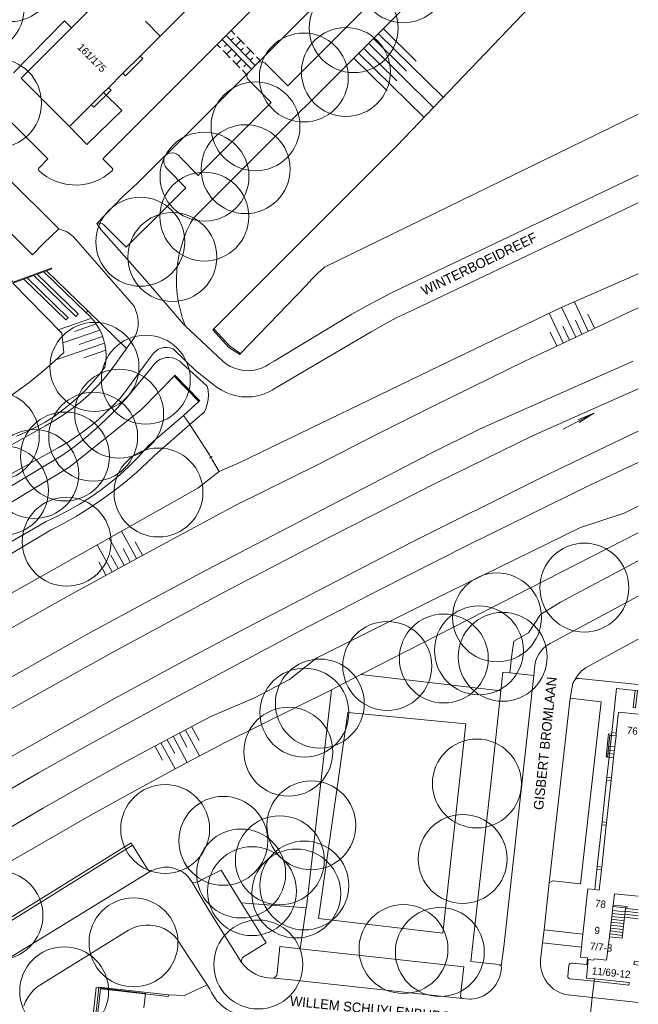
# Model space of a CAD drawing. Header units: metres. Extents: x 134994 to 136506, y 457393 to 459006.
# Tile 69 of 171: x 136411 to 136500, y 457707 to 457849. Entities that reach past the tile are written whole.
import ezdxf
from ezdxf.enums import TextEntityAlignment as Align

# ---------------------------------------------------------------- set-up
doc = ezdxf.new("R2010")
doc.units = ezdxf.units.M
for name, color, linetype, lineweight in [('B-WE-GR-BOOM-S', 250, 'Continuous', 13), ('B-WE-GW_TALUDLIJNEN', 251, 'Continuous', 5), ('B-WE-KG_BEBOUWING', 251, 'Continuous', 20), ('B-WE-KG_BEBOUWING TUSSENMUUR', 251, 'Continuous', 5), ('B-WE-KG_HUISNR', 251, 'Continuous', 5), ('B-WE-KG_ONDERGROND_REST', 251, 'Continuous', 5), ('B-WE-KG_STRAATNAAM', 251, 'Continuous', 5)]:
    doc.layers.add(name, color=color, linetype=linetype, lineweight=lineweight)
doc.styles.add('Styledgn000', font='dgn000.shx')

# ---------------------------------------------------------------- blocks, each defined once
blk = doc.blocks.new('SGR-BOOM_02')
blk.add_circle((0, 0), 6.4)

msp = doc.modelspace()

# ---------------------------------------------------------------- linework, layer by layer
at = {"layer": 'B-WE-GW_TALUDLIJNEN'}
for p, q in [((136485.28, 457869.91), (136435.94, 457820.58)), ((136462.61, 457847.15), (136471.91, 457838)), ((136463.31, 457847.86), (136468.04, 457843.21)), ((136461.18, 457845.74), (136470.53, 457836.55)), ((136461.89, 457846.45), (136466.64, 457841.78)), ((136459.77, 457844.33), (136469.15, 457835.11)), ((136460.48, 457845.04), (136465.24, 457840.35)), ((136459.06, 457843.63), (136463.84, 457838.93)), ((136492.8, 457804.33), (136490.79, 457808.57)), ((136492.8, 457804.33), (136490.79, 457808.57)), ((136489.18, 457802.63), (136487.15, 457806.91)), ((136489.18, 457802.63), (136487.15, 457806.91)), ((136490.99, 457803.48), (136488.95, 457807.78)), ((136490.99, 457803.48), (136488.95, 457807.78)), ((136421.3, 457806.2), (136416.49, 457804.54)), ((136421.3, 457806.2), (136416.49, 457804.54)), ((136491.89, 457803.91), (136490.94, 457805.92)), ((136491.89, 457803.91), (136490.94, 457805.92)), ((136493.7, 457804.75), (136492.74, 457806.78)), ((136493.7, 457804.75), (136492.74, 457806.78)), ((136422.48, 457804.49), (136417.14, 457802.65)), ((136422.48, 457804.49), (136417.14, 457802.65)), ((136421.96, 457805.37), (136418.84, 457804.29)), ((136421.96, 457805.37), (136418.84, 457804.29)), ((136488.27, 457802.2), (136487.32, 457804.21)), ((136488.27, 457802.2), (136487.32, 457804.21)), ((136490.08, 457803.05), (136489.13, 457805.06)), ((136490.08, 457803.05), (136489.13, 457805.06)), ((136423.17, 457802.61), (136416.15, 457800.19)), ((136423.17, 457802.61), (136416.15, 457800.19)), ((136422.88, 457803.57), (136419.5, 457802.4)), ((136422.88, 457803.57), (136419.5, 457802.4)), ((136423.33, 457801.61), (136420.15, 457800.51)), ((136423.33, 457801.61), (136420.15, 457800.51)), ((136425.99, 457770.62), (136423.84, 457774.55)), ((136427.74, 457771.58), (136425.59, 457775.52)), ((136424.23, 457769.66), (136422.08, 457773.59)), ((136426.86, 457771.1), (136425.82, 457773.02)), ((136428.62, 457772.06), (136427.57, 457773.98)), ((136425.11, 457770.15), (136424.06, 457772.06)), ((136423.36, 457769.18), (136422.31, 457771.1)), ((136435.69, 457747.42), (136436.77, 457745.4)), ((136433.04, 457746.02), (136435.07, 457742.25)), ((136433.95, 457746.44), (136435.01, 457744.46)), ((136434.83, 457746.91), (136436.83, 457743.18)), ((136430.39, 457744.61), (136431.49, 457742.56)), ((136431.27, 457745.08), (136433.3, 457741.3)), ((136432.19, 457745.49), (136433.25, 457743.51))]:
    msp.add_line(p, q, dxfattribs=at)
at = {"layer": 'B-WE-GW_TALUDLIJNEN', "flags": 128}
for points in [[(136435.94, 457820.58), (136435.54, 457819.87), (136435.02, 457818.81), (136434.58, 457817.72), (136434.21, 457816.6), (136433.91, 457815.46), (136433.7, 457814.3), (136433.56, 457813.13), (136433.5, 457811.95), (136433.52, 457810.78), (136433.63, 457809.6), (136433.81, 457808.44), (136434.07, 457807.29), (136434.4, 457806.16), (136434.82, 457805.06)], [(136435.94, 457820.58), (136435.54, 457819.87), (136435.02, 457818.81), (136434.58, 457817.72), (136434.21, 457816.6), (136433.91, 457815.46), (136433.7, 457814.3), (136433.56, 457813.13), (136433.5, 457811.95), (136433.52, 457810.78), (136433.63, 457809.6), (136433.81, 457808.44), (136434.07, 457807.29), (136434.4, 457806.16), (136434.82, 457805.06)], [(136423.33, 457800), (136423.37, 457800.8), (136423.33, 457801.61), (136423.21, 457802.4), (136423.01, 457803.18), (136422.74, 457803.94), (136422.39, 457804.66), (136421.97, 457805.35), (136421.49, 457805.99), (136420.94, 457806.58), (136420.5, 457806.98)], [(136423.33, 457800), (136423.37, 457800.8), (136423.33, 457801.61), (136423.21, 457802.4), (136423.01, 457803.18), (136422.74, 457803.94), (136422.39, 457804.66), (136421.97, 457805.35), (136421.49, 457805.99), (136420.94, 457806.58), (136420.5, 457806.98)], [(136500, 457807.67), (136491.82, 457803.87), (136483.67, 457800)], [(136500, 457807.67), (136491.82, 457803.87), (136483.67, 457800)], [(136321.93, 457734.99), (136323.32, 457732.75), (136323.7, 457732.44), (136324.13, 457732.19), (136324.59, 457732.02), (136325.07, 457731.92), (136325.57, 457731.9), (136326.05, 457731.96), (136326.53, 457732.1), (136326.97, 457732.32), (136327.12, 457732.41), (136417.12, 457786.48), (136418.78, 457787.69), (136420.39, 457788.97), (136421.94, 457790.3), (136423.45, 457791.7), (136424.89, 457793.15), (136426.29, 457794.66), (136426.47, 457794.87), (136430.03, 457799.22), (136430.3, 457799.6), (136430.64, 457799.92), (136430.73, 457800)], [(136423.21, 457799.17), (136423.33, 457799.96), (136423.33, 457800)], [(136433.98, 457800), (136433.79, 457800.12), (136433.38, 457800.34), (136432.94, 457800.48), (136432.48, 457800.54), (136432.01, 457800.52), (136431.56, 457800.42), (136431.13, 457800.25), (136430.73, 457800)], [(136433.98, 457800), (136433.79, 457800.12), (136433.38, 457800.34), (136432.94, 457800.48), (136432.48, 457800.54), (136432.01, 457800.52), (136431.56, 457800.42), (136431.13, 457800.25), (136430.73, 457800)], [(136435.43, 457790.88), (136437.54, 457792.72), (136437.75, 457793.2), (136437.95, 457793.82), (136438.07, 457794.47), (136438.11, 457795.12), (136438.07, 457795.78), (136437.95, 457796.42), (136434.35, 457799.66), (136434.17, 457799.84), (136433.98, 457800)], [(136410.5, 457789.21), (136411.9, 457789.82), (136413.27, 457790.5), (136414.59, 457791.25), (136415.88, 457792.07), (136417.12, 457792.96), (136418.32, 457793.91), (136419.46, 457794.92), (136420.55, 457795.99), (136421.58, 457797.11), (136422.55, 457798.29), (136423.21, 457799.17)], [(136320.04, 457713.64), (136325.89, 457720.53), (136326.86, 457721.59), (136327.89, 457722.6), (136328.97, 457723.55), (136330.1, 457724.44), (136331.29, 457725.27), (136332.03, 457725.74), (136356.52, 457740.46), (136393.75, 457762.78), (136415.37, 457775.66), (136417.26, 457776.65), (136419.12, 457777.71), (136420.93, 457778.83), (136422.7, 457780.03), (136424.43, 457781.28), (136426.11, 457782.61), (136427.73, 457783.99), (136429.3, 457785.44), (136430.39, 457786.5), (136435.43, 457790.88)], [(136439.67, 457784.15), (136436.6, 457781.73), (136359.11, 457738.13), (136349.72, 457732.06), (136331.98, 457720.69), (136331.45, 457720.25), (136330.97, 457719.75), (136330.55, 457719.2), (136330.2, 457718.6), (136329.91, 457717.97), (136329.71, 457717.31), (136329.58, 457716.63), (136329.53, 457715.94), (136329.56, 457715.25), (136329.67, 457714.57), (136329.86, 457713.9), (136330.12, 457713.26), (136330.45, 457712.65), (136330.78, 457712.18)]]:
    msp.add_lwpolyline(points, dxfattribs=at)
at = {"layer": 'B-WE-KG_BEBOUWING', "flags": 128}
for points in [[(136500, 457929.59), (136497.64, 457927.23), (136494.12, 457923.71), (136489.43, 457919.02), (136484.7, 457914.29), (136481.25, 457910.84), (136476.38, 457905.97), (136471.6, 457901.19), (136468.19, 457897.78), (136463.34, 457892.93), (136458.69, 457888.28), (136455.2, 457884.79), (136450.3, 457879.89), (136449.35, 457878.95), (136442.02, 457871.62), (136437.25, 457866.84), (136432.63, 457862.22), (136431.46, 457861.06), (136424.21, 457853.8), (136418.38, 457847.98), (136411.15, 457840.75), (136418.12, 457833.78)], [(136423.71, 457839.37), (136424.09, 457839.01), (136421.62, 457836.56), (136421.24, 457836.9), (136418.12, 457833.78), (136421.24, 457836.9), (136423.02, 457838.67), (136423.71, 457839.37), (136425.81, 457841.47), (136428.28, 457843.94), (136431.17, 457846.82), (136434.19, 457849.84), (136436.67, 457852.32), (136438.76, 457854.41), (136440.39, 457856.04), (136441.23, 457856.88), (136441.6, 457856.52), (136439.78, 457854.71), (136439.13, 457854.07), (136438.76, 457854.41)], [(136425.81, 457841.47), (136426.18, 457841.11), (136428.65, 457843.58), (136428.28, 457843.94)], [(136500, 457749.18), (136497.16, 457749.5), (136496.83, 457746.47), (136496.79, 457746.06), (136496.45, 457742.92), (136496.13, 457740.03), (136496.09, 457739.62), (136495.43, 457733.61), (136495.39, 457733.2), (136494.73, 457727.18), (136494.69, 457726.77), (136494.37, 457723.87), (136493.74, 457723.94), (136494.05, 457726.84), (136494.09, 457727.25), (136494.74, 457733.27), (136494.79, 457733.68), (136495.44, 457739.69), (136495.48, 457740.1), (136495.79, 457742.99), (136496.13, 457746.1), (136496.14, 457746.14), (136496.15, 457746.3), (136496.18, 457746.54), (136496.86, 457752.9), (136499.55, 457752.61), (136499.89, 457752.57), (136500, 457752.57)], [(136499.55, 457752.61), (136499.27, 457750.15), (136499.61, 457750.11), (136499.89, 457752.57)], [(136493.02, 457705.12), (136493.38, 457708.42), (136493.64, 457710.73), (136490.18, 457711.09), (136490.11, 457711.1), (136489.96, 457711.18), (136489.86, 457711.31), (136489.83, 457711.48), (136490.01, 457713.08), (136490.03, 457713.13), (136490.15, 457713.28), (136490.31, 457713.36), (136490.49, 457713.36), (136492.58, 457713.17), (136492.67, 457714.1), (136491.67, 457714.19), (136491.83, 457715.67), (136492.03, 457717.53), (136492.74, 457724.05), (136493.74, 457723.94)], [(136500, 457722.99), (136496.56, 457723.34), (136496.37, 457721.7), (136496.34, 457721.49), (136496.28, 457720.92), (136495.83, 457717.14), (136495.44, 457713.8), (136493.63, 457713.98), (136493.61, 457713.76), (136492.8, 457713.85), (136492.53, 457711.18), (136493.67, 457711.07), (136493.64, 457710.73)]]:
    msp.add_lwpolyline(points, dxfattribs=at)
at = {"layer": 'B-WE-KG_BEBOUWING'}
for points in [[(136500, 457713.08), (136499.36, 457713.14), (136499.43, 457713.65), (136500, 457713.6)], [(136420.8, 457699.56), (136421.84, 457708.93), (136421.94, 457709.84), (136429.04, 457708.99), (136428.79, 457706.92)]]:
    msp.add_lwpolyline(points, dxfattribs=at)
at = {"layer": 'B-WE-KG_BEBOUWING TUSSENMUUR'}
msp.add_line((136431.17, 457846.82), (136429.05, 457848.95), dxfattribs=at)
msp.add_line((136431.17, 457846.82), (136429.05, 457848.95), dxfattribs=at)
msp.add_line((136431.17, 457846.82), (136429.05, 457848.95), dxfattribs=at)
at = {"layer": 'B-WE-KG_ONDERGROND_REST'}
for p, q in [((136417.41, 457848.99), (136410.05, 457841.53)), ((136418.38, 457847.98), (136417.41, 457848.99)), ((136440.65, 457846.88), (136444.84, 457842.59)), ((136441.35, 457846.16), (136441.72, 457846.52)), ((136441.39, 457847.61), (136441.92, 457847.06)), ((136442.27, 457846.71), (136443.31, 457845.63)), ((136439.86, 457845.11), (136439.38, 457845.6)), ((136444.3, 457842.04), (136440.11, 457846.34)), ((136440.78, 457845.65), (136440.41, 457845.29)), ((136442.05, 457845.45), (136442.79, 457846.17)), ((136443.66, 457845.28), (136444.71, 457844.2)), ((136441.26, 457843.67), (136440.21, 457844.75)), ((136441.48, 457844.93), (136440.73, 457844.21)), ((136442.17, 457844.22), (136441.8, 457843.86)), ((136442.75, 457844.73), (136443.12, 457845.09)), ((136443.44, 457844.02), (136444.18, 457844.74)), ((136445.05, 457843.84), (136445.58, 457843.31)), ((136442.65, 457842.24), (136441.61, 457843.32)), ((136442.87, 457843.5), (136442.13, 457842.78)), ((136443.57, 457842.79), (136443.2, 457842.43)), ((136443.81, 457841.54), (136445.24, 457842.97)), ((136444.14, 457843.3), (136444.51, 457843.66)), ((136449.54, 457839.65), (136446.24, 457842.96)), ((136443.52, 457841.35), (136443, 457841.89)), ((136447.14, 457837.25), (136443.83, 457840.55)), ((136431.96, 457829.69), (136431.92, 457829.65)), ((136431.96, 457829.69), (136431.92, 457829.65)), ((136416.58, 457819.05), (136408.84, 457826.76)), ((136416.58, 457819.05), (136408.84, 457826.76)), ((136422.03, 457819.83), (136425.82, 457823.75)), ((136422.03, 457819.83), (136425.82, 457823.75)), ((136427.33, 457817.47), (136430.67, 457820.79)), ((136427.33, 457817.47), (136430.67, 457820.79)), ((136414.41, 457816.98), (136416.58, 457819.05)), ((136414.41, 457816.98), (136416.58, 457819.05)), ((136419.36, 457806.81), (136413.47, 457812.53)), ((136419.36, 457806.81), (136413.47, 457812.53)), ((136420.5, 457806.98), (136414.43, 457812.89)), ((136420.5, 457806.98), (136414.43, 457812.89)), ((136415.58, 457813.32), (136415.48, 457813.41)), ((136415.58, 457813.32), (136415.48, 457813.41)), ((136417.58, 457805.94), (136411.54, 457811.82)), ((136417.58, 457805.94), (136411.54, 457811.82)), ((136417.9, 457806.27), (136412.01, 457811.99)), ((136417.9, 457806.27), (136412.01, 457811.99)), ((136420.5, 457806.98), (136420.76, 457807.25)), ((136420.5, 457806.98), (136420.76, 457807.25)), ((136417.58, 457805.94), (136417.9, 457806.27)), ((136417.58, 457805.94), (136417.9, 457806.27)), ((136419.02, 457806.46), (136419.36, 457806.81)), ((136419.02, 457806.46), (136419.36, 457806.81)), ((136434.82, 457805.06), (136440.18, 457800)), ((136434.82, 457805.06), (136440.18, 457800)), ((136433.23, 457797.94), (136433.16, 457797.86)), ((136436.71, 457794.19), (136433.16, 457797.86)), ((136434.5, 457792.17), (136436.71, 457794.19)), ((136436.71, 457794.19), (136436.78, 457794.25)), ((136489.17, 457790.22), (136493.61, 457792.52)), ((136491.3, 457791.55), (136493.61, 457792.52)), ((136491.48, 457791.19), (136493.61, 457792.52)), ((136435.43, 457790.88), (136438.18, 457786.66)), ((136438.28, 457786.71), (136438.08, 457786.61)), ((136438.18, 457786.66), (136438.72, 457785.67)), ((136438.72, 457785.67), (136438.18, 457786.66)), ((136438.65, 457786.27), (136438.25, 457786.06)), ((136438.82, 457785.72), (136438.62, 457785.62)), ((136439.67, 457784.15), (136438.72, 457785.67)), ((136460.05, 457754.9), (136500, 457775.31)), ((136487.33, 457759.37), (136500, 457766.17)), ((136480.22, 457752.54), (136460.05, 457754.9)), ((136481.5, 457755.15), (136484.94, 457754.77)), ((136490.55, 457753.65), (136490.19, 457751.49)), ((136490.55, 457753.65), (136490.81, 457754.05)), ((136455.82, 457752.7), (136452.21, 457721.4)), ((136490.19, 457751.49), (136487.19, 457724.89)), ((136496.14, 457746.14), (136496.79, 457746.06)), ((136496.83, 457746.47), (136496.18, 457746.54)), ((136495.71, 457744.56), (136495.96, 457744.54)), ((136495.96, 457744.54), (136496.61, 457744.47)), ((136495.6, 457743.53), (136495.85, 457743.51)), ((136495.66, 457744.05), (136495.9, 457744.02)), ((136495.85, 457743.51), (136496.49, 457743.44)), ((136495.9, 457744.02), (136496.55, 457743.95)), ((136495.54, 457743.02), (136495.79, 457742.99)), ((136495.79, 457742.99), (136496.44, 457742.92)), ((136495.44, 457739.69), (136496.09, 457739.62)), ((136496.13, 457740.03), (136495.48, 457740.1)), ((136494.74, 457733.27), (136495.39, 457733.2)), ((136495.43, 457733.61), (136494.79, 457733.68)), ((136407.33, 457717.97), (136427.2, 457730.32)), ((136409.09, 457713.85), (136429.85, 457726.64)), ((136494.05, 457726.84), (136494.69, 457726.77)), ((136494.73, 457727.18), (136494.09, 457727.25)), ((136487.19, 457724.89), (136486.43, 457718.14)), ((136452.2, 457721.31), (136442.84, 457722.04)), ((136452.2, 457721.31), (136451.3, 457715.41)), ((136452.2, 457721.31), (136452.21, 457721.4)), ((136498.07, 457720.3), (136496.2, 457720.5)), ((136496.28, 457720.92), (136498.11, 457720.72)), ((136498.11, 457720.72), (136498.03, 457719.99)), ((136498.08, 457720.4), (136500, 457720.17)), ((136498.16, 457721.24), (136498.11, 457720.72)), ((136498.12, 457720.82), (136500, 457720.59)), ((136498.36, 457721.22), (136498.16, 457721.24)), ((136498.36, 457721.22), (136500, 457721.02)), ((136497.93, 457719.04), (136496.06, 457719.24)), ((136497.98, 457719.46), (136496.11, 457719.66)), ((136498.02, 457719.88), (136496.15, 457720.08)), ((136498.03, 457719.99), (136500, 457719.75)), ((136486.22, 457716.28), (136486.43, 457718.14)), ((136492.03, 457717.53), (136486.43, 457718.14)), ((136497.75, 457717.35), (136495.88, 457717.56)), ((136497.79, 457717.77), (136495.92, 457717.98)), ((136497.84, 457718.2), (136495.97, 457718.4)), ((136497.89, 457718.62), (136496.02, 457718.82)), ((136491.83, 457715.67), (136486.22, 457716.28)), ((136493.64, 457710.73), (136493.67, 457711.07)), ((136493.64, 457710.73), (136498.64, 457710.2)), ((136422.31, 457709.91), (136421.92, 457705.95)), ((136432.35, 457708.8), (136422.31, 457709.91)), ((136432.35, 457708.8), (136432.32, 457708.55)), ((136490.74, 457708.7), (136493.38, 457708.42)), ((136493.38, 457708.42), (136500, 457707.67))]:
    msp.add_line(p, q, dxfattribs=at)
at = {"layer": 'B-WE-KG_ONDERGROND_REST', "flags": 128}
for points in [[(136500, 457906.43), (136485.37, 457891.76), (136464.69, 457870.93), (136459.39, 457865.61), (136441.39, 457847.61)], [(136438.91, 457804.66), (136465.24, 457831.02), (136490.82, 457857.8), (136500, 457851.13)], [(136457.57, 457855.32), (136445.58, 457843.31)], [(136457.57, 457855.32), (136457.56, 457855.3), (136457.4, 457854.98), (136457.31, 457854.63), (136457.3, 457854.27), (136457.37, 457853.92), (136457.52, 457853.59), (136457.74, 457853.3), (136460.49, 457850.6), (136449.54, 457839.65)], [(136441.39, 457847.61), (136439.38, 457845.6)], [(136439.38, 457845.6), (136422.91, 457829.15), (136424.26, 457827.8), (136424.33, 457827.68), (136424.32, 457827.55), (136424.28, 457827.47), (136423.68, 457826.96), (136423.03, 457826.51), (136422.34, 457826.14), (136421.62, 457825.83), (136420.87, 457825.6), (136420.1, 457825.45), (136419.31, 457825.37), (136418.53, 457825.38), (136417.75, 457825.46), (136416.98, 457825.63), (136416.23, 457825.87), (136415.51, 457826.19), (136414.83, 457826.57), (136414.19, 457827.03), (136413.69, 457827.46), (136413.63, 457827.58), (136413.64, 457827.72), (136413.7, 457827.8), (136415.01, 457829.12), (136400.38, 457843.66)], [(136445.58, 457843.31), (136445.24, 457842.97)], [(136446.24, 457842.96), (136445.98, 457843.07), (136445.71, 457843.1), (136445.43, 457843.05), (136445.24, 457842.97)], [(136443.57, 457841.3), (136431.96, 457829.69)], [(136443.81, 457841.54), (136443.57, 457841.3)], [(136443.83, 457840.55), (136443.71, 457840.77), (136443.66, 457841.02), (136443.69, 457841.28), (136443.81, 457841.54)], [(136423.02, 457838.67), (136425.63, 457836.12), (136420.61, 457831.19), (136418.12, 457833.78)], [(136447.14, 457837.25), (136436.64, 457826.76), (136434.08, 457829.33), (136433.86, 457829.6), (136433.58, 457829.8), (136433.26, 457829.94), (136432.92, 457830), (136432.58, 457829.98), (136432.25, 457829.89), (136431.96, 457829.69)], [(136442.75, 457801.13), (136452.19, 457810.89), (136453, 457811.81), (136453.86, 457812.68), (136454.78, 457813.49), (136454.9, 457813.59), (136500, 457835.55)], [(136442.75, 457801.13), (136452.19, 457810.89), (136453, 457811.81), (136453.86, 457812.68), (136454.78, 457813.49), (136454.9, 457813.59), (136500, 457835.55)], [(136425.82, 457823.75), (136427.81, 457825.53), (136431.92, 457829.65)], [(136425.82, 457823.75), (136427.81, 457825.53), (136431.92, 457829.65)], [(136431.92, 457829.65), (136431.78, 457829.41), (136431.69, 457829.07), (136431.67, 457828.72), (136431.74, 457828.38), (136431.88, 457828.07), (136432.08, 457827.8), (136434.86, 457824.98), (136430.67, 457820.79)], [(136431.92, 457829.65), (136431.78, 457829.41), (136431.69, 457829.07), (136431.67, 457828.72), (136431.74, 457828.38), (136431.88, 457828.07), (136432.08, 457827.8), (136434.86, 457824.98), (136430.67, 457820.79)], [(136447.56, 457800), (136458.76, 457806.77), (136461.64, 457808.36), (136464.57, 457809.88), (136465.97, 457810.58), (136500, 457826.77)], [(136447.56, 457800), (136458.76, 457806.77), (136461.64, 457808.36), (136464.57, 457809.88), (136465.97, 457810.58), (136500, 457826.77)], [(136405.07, 457822.99), (136412.76, 457815.32), (136414.41, 457816.98)], [(136405.07, 457822.99), (136412.76, 457815.32), (136414.41, 457816.98)], [(136454.35, 457800), (136461.56, 457804.23), (136463.33, 457805.26), (136465.14, 457806.23), (136466.99, 457807.12), (136467.84, 457807.5), (136500, 457822.79)], [(136454.35, 457800), (136461.56, 457804.23), (136463.33, 457805.26), (136465.14, 457806.23), (136466.99, 457807.12), (136467.84, 457807.5), (136500, 457822.79)], [(136422.03, 457819.83), (136422.32, 457819.89), (136422.61, 457819.86), (136422.88, 457819.76), (136423.11, 457819.59), (136426.26, 457816.42), (136427.33, 457817.47)], [(136422.03, 457819.83), (136422.32, 457819.89), (136422.61, 457819.86), (136422.88, 457819.76), (136423.11, 457819.59), (136426.26, 457816.42), (136427.33, 457817.47)], [(136434.82, 457805.06), (136434.52, 457805.34), (136428.61, 457812.18), (136422.64, 457818.97), (136422.03, 457819.83)], [(136434.82, 457805.06), (136434.52, 457805.34), (136428.61, 457812.18), (136422.64, 457818.97), (136422.03, 457819.83)], [(136416.58, 457819.05), (136417.75, 457818.65), (136418.69, 457817.92), (136427.41, 457807.95), (136427.8, 457806.89), (136427.94, 457806.31), (136428, 457805.72), (136427.98, 457805.12), (136427.88, 457804.53), (136427.7, 457803.97), (136427.45, 457803.42), (136427.13, 457802.92), (136426.74, 457802.47), (136426.3, 457801.86)], [(136416.58, 457819.05), (136417.75, 457818.65), (136418.69, 457817.92), (136427.41, 457807.95), (136427.8, 457806.89), (136427.94, 457806.31), (136428, 457805.72), (136427.98, 457805.12), (136427.88, 457804.53), (136427.7, 457803.97), (136427.45, 457803.42), (136427.13, 457802.92), (136426.74, 457802.47), (136426.3, 457801.86)], [(136415.48, 457813.41), (136409.99, 457811.38), (136409.14, 457812.19)], [(136415.48, 457813.41), (136409.99, 457811.38), (136409.14, 457812.19)], [(136413.47, 457812.53), (136412.97, 457812.35)], [(136413.47, 457812.53), (136412.97, 457812.35)], [(136414.43, 457812.89), (136413.47, 457812.53)], [(136414.43, 457812.89), (136413.47, 457812.53)], [(136414.82, 457813.03), (136414.43, 457812.89)], [(136414.82, 457813.03), (136414.43, 457812.89)], [(136415.58, 457813.32), (136414.82, 457813.03)], [(136415.58, 457813.32), (136414.82, 457813.03)], [(136420.76, 457807.25), (136414.82, 457813.03)], [(136420.76, 457807.25), (136414.82, 457813.03)], [(136472.83, 457800), (136488.8, 457807.71), (136500, 457812.57)], [(136472.83, 457800), (136488.8, 457807.71), (136500, 457812.57)], [(136411.54, 457811.82), (136409.96, 457811.23)], [(136411.54, 457811.82), (136409.96, 457811.23)], [(136409.96, 457811.23), (136416.98, 457804.04), (136417.31, 457801.24)], [(136409.96, 457811.23), (136416.98, 457804.04), (136417.31, 457801.24)], [(136412.01, 457811.99), (136411.54, 457811.82)], [(136412.01, 457811.99), (136411.54, 457811.82)], [(136412.97, 457812.35), (136412.01, 457811.99)], [(136412.97, 457812.35), (136412.01, 457811.99)], [(136419.02, 457806.46), (136412.97, 457812.35)], [(136419.02, 457806.46), (136412.97, 457812.35)], [(136426.3, 457801.86), (136420.76, 457807.25)], [(136426.3, 457801.86), (136420.76, 457807.25)], [(136442.75, 457801.13), (136442.63, 457800.98), (136441.04, 457802), (136438.76, 457804.53), (136438.91, 457804.66)], [(136442.75, 457801.13), (136442.63, 457800.98), (136441.04, 457802), (136438.76, 457804.53), (136438.91, 457804.66)], [(136438.91, 457804.66), (136441.18, 457802.16), (136442.75, 457801.13)], [(136438.91, 457804.66), (136441.18, 457802.16), (136442.75, 457801.13)], [(136417.3, 457801.24), (136415.95, 457800)], [(136417.3, 457801.24), (136415.95, 457800)], [(136426.3, 457801.86), (136425.34, 457800.5), (136425.01, 457800)], [(136426.3, 457801.86), (136425.34, 457800.5), (136425.01, 457800)], [(136429.36, 457800), (136430.22, 457801.17), (136430.53, 457801.47), (136430.89, 457801.72), (136431.29, 457801.89), (136431.71, 457801.98), (136432.14, 457802), (136432.57, 457801.94), (136432.98, 457801.8), (136433.04, 457801.77), (136434.87, 457800)], [(136429.36, 457800), (136430.22, 457801.17), (136430.53, 457801.47), (136430.89, 457801.72), (136431.29, 457801.89), (136431.71, 457801.98), (136432.14, 457802), (136432.57, 457801.94), (136432.98, 457801.8), (136433.04, 457801.77), (136434.87, 457800)], [(136323.69, 457736.14), (136416.47, 457787.55), (136417.88, 457788.37), (136419.25, 457789.27), (136420.57, 457790.22), (136421.84, 457791.24), (136423.06, 457792.33), (136424.23, 457793.47), (136425.34, 457794.66), (136425.87, 457795.28), (136429.36, 457800)], [(136332.65, 457707.98), (136345.97, 457716.46), (136362.17, 457726.55), (136379.86, 457737.25), (136390.57, 457743.63), (136408.15, 457753.67), (136420.93, 457760.84), (136429.61, 457765.58), (136437.9, 457769.99), (136469.97, 457786.65), (136477.23, 457790.29), (136499.28, 457800)], [(136335.28, 457715.18), (136334.87, 457715.83), (136334.74, 457716.08), (136334.69, 457716.35), (136334.72, 457716.62), (136334.82, 457716.88), (136334.99, 457717.1), (136335.07, 457717.16), (136366.82, 457736.18), (136374.78, 457741.03), (136383.34, 457746.2), (136391.94, 457751.31), (136400.58, 457756.35), (136409.26, 457761.31), (136417.98, 457766.21), (136426.74, 457771.04), (136435.54, 457775.8), (136441.96, 457779.21), (136453.89, 457785.13), (136462.11, 457789.35), (136470.37, 457793.5), (136478.66, 457797.58), (136483.67, 457800)], [(136372.79, 457767.31), (136414.64, 457790.72), (136415.97, 457791.47), (136417.25, 457792.29), (136418.49, 457793.18), (136419.69, 457794.13), (136420.83, 457795.14), (136421.92, 457796.21), (136422.95, 457797.33), (136423.92, 457798.51), (136424.82, 457799.74), (136425.01, 457800)], [(136415.95, 457800), (136414.14, 457798.45), (136412.29, 457796.96), (136410.39, 457795.53), (136408.44, 457794.17), (136406.45, 457792.88), (136404.42, 457791.65), (136402.34, 457790.49), (136400.63, 457789.6)], [(136454.35, 457800), (136447.57, 457796.02), (136447.29, 457795.85), (136446.61, 457795.5), (136445.9, 457795.22), (136445.16, 457795.02), (136444.41, 457794.9), (136443.65, 457794.86), (136442.88, 457794.9), (136442.13, 457795.02), (136441.39, 457795.21), (136440.68, 457795.48), (136440, 457795.83), (136439.36, 457796.24), (136438.76, 457796.72), (136436.23, 457798.69), (136434.87, 457800)], [(136472.83, 457800), (136442.62, 457785.41), (136439.67, 457784.15)], [(136447.56, 457800), (136446.83, 457799.56), (136446.37, 457799.29), (136445.77, 457799.01), (136445.14, 457798.81), (136444.49, 457798.69), (136443.83, 457798.64), (136443.17, 457798.68), (136442.52, 457798.79), (136441.88, 457798.99), (136441.28, 457799.26), (136440.71, 457799.59), (136440.18, 457800)], [(136320.08, 457733.85), (136320.83, 457732.66), (136320.93, 457732.46), (136321.3, 457731.92), (136321.72, 457731.42), (136322.2, 457730.98), (136322.74, 457730.59), (136323.31, 457730.28), (136323.92, 457730.04), (136324.55, 457729.88), (136325.2, 457729.79), (136325.86, 457729.78), (136326.51, 457729.86), (136327.15, 457730.01), (136327.76, 457730.24), (136418.01, 457784.7), (136428.48, 457793.05), (136433.16, 457797.86)], [(136436.78, 457794.25), (136436.86, 457794.32), (136433.29, 457798.01), (136433.23, 457797.94)], [(136189.35, 457599.59), (136206.66, 457613.39), (136222.13, 457625.44), (136236.95, 457636.65), (136254.19, 457649.32), (136273.04, 457662.87), (136286.42, 457672.32), (136297, 457679.59), (136314.45, 457691.3), (136332.14, 457702.92), (136345.31, 457711.33), (136361.32, 457721.27), (136380.02, 457732.71), (136391.67, 457739.61), (136409.89, 457750.04), (136424.55, 457758.22), (136440.19, 457766.66), (136455.74, 457774.79), (136471.05, 457782.53), (136484.79, 457789.25), (136500, 457796.03)], [(136318.89, 457713.4), (136324.52, 457721.62), (136325.31, 457722.61), (136326.16, 457723.55), (136327.07, 457724.44), (136328.03, 457725.27), (136329.04, 457726.03), (136330.1, 457726.73), (136331.06, 457727.29), (136355.34, 457742.06), (136392.39, 457764.01), (136414.75, 457776.94), (136416.38, 457777.69), (136417.98, 457778.52), (136419.54, 457779.41), (136421.06, 457780.38), (136422.53, 457781.41), (136423.96, 457782.5), (136425.34, 457783.66), (136426.66, 457784.87), (136427.93, 457786.15), (136429.14, 457787.48), (136429.45, 457787.84), (136434.5, 457792.17)], [(136435.43, 457790.88), (136434.83, 457791.8), (136434.5, 457792.17)], [(136185.62, 457588.78), (136207.74, 457606.57), (136225.12, 457620.14), (136243.37, 457633.91), (136256.95, 457643.96), (136265.71, 457650.35), (136283.49, 457662.91), (136309.42, 457680.76), (136329.07, 457693.82), (136338.74, 457700.09), (136347.85, 457705.88), (136369.33, 457719.17), (136392.29, 457733), (136406.66, 457741.37), (136424.59, 457751.44), (136434.53, 457756.84), (136443.67, 457761.69), (136466.93, 457773.7), (136485.99, 457783.24), (136500, 457789.93)], [(136337.13, 457694.22), (136348.55, 457701.51), (136363.67, 457711.01), (136372.9, 457716.72), (136395.81, 457730.37), (136413.66, 457740.76), (136421.35, 457745.06), (136433.17, 457751.51), (136451.34, 457761.18), (136462.73, 457767.07), (136475.55, 457773.57), (136493.02, 457782.16), (136500, 457785.43)], [(136500, 457779.16), (136497.98, 457778.12), (136491.68, 457776.05), (136470.43, 457765.64), (136453.74, 457757.3), (136449.8, 457754.18), (136444.75, 457751.56), (136438.47, 457748.87), (136432.35, 457745.66), (136426.27, 457742.37), (136420.23, 457739.02), (136414.23, 457735.59), (136408.27, 457732.09), (136402.35, 457728.53), (136400.19, 457727.21), (136396.96, 457724.43), (136392.74, 457721.99), (136387.25, 457719.72), (136380.25, 457715.61), (136373.28, 457711.43), (136366.36, 457707.18)], [(136481.5, 457755.15), (136481.81, 457757.73), (136482.07, 457759.71), (136484.21, 457760.89), (136485.91, 457763.56), (136488.79, 457765.34), (136500, 457771.25)], [(136484.94, 457754.77), (136485.1, 457756.22), (136485.21, 457756.77), (136485.4, 457757.32), (136485.67, 457757.83), (136486, 457758.3), (136486.39, 457758.72), (136486.84, 457759.08), (136487.33, 457759.37)], [(136490.81, 457754.05), (136491.27, 457754.79), (136491.56, 457755.15), (136491.89, 457755.47), (136492.24, 457755.74), (136492.42, 457755.85), (136500, 457759.97)], [(136460.05, 457754.9), (136456.75, 457753.16), (136455.82, 457752.7)], [(136480.22, 457752.54), (136480.51, 457755.26), (136481.5, 457755.15)], [(136484.94, 457754.77), (136480.62, 457715.69), (136480.25, 457712.93)], [(136500, 457753.47), (136491.5, 457754.34), (136491.35, 457754.34), (136491.2, 457754.31), (136490.93, 457754.16), (136490.81, 457754.05)], [(136393.3, 457718.98), (136402.25, 457724.55), (136404.11, 457724.72), (136408.42, 457727.29), (136414.74, 457730.98), (136421.09, 457734.6), (136427.49, 457738.16), (136433.93, 457741.64), (136440.4, 457745.05), (136455.82, 457752.7)], [(136480.22, 457752.54), (136478.97, 457740.89), (136475.91, 457713.6), (136479.91, 457713.16), (136480.08, 457713.1), (136480.22, 457712.97), (136480.25, 457712.93)], [(136490.19, 457751.49), (136494.67, 457750.99), (136491.7, 457724.77), (136487.71, 457725.22), (136487.19, 457724.89)], [(136453.94, 457719.78), (136471.84, 457717.66), (136475.15, 457747.8), (136458.16, 457749.41), (136453.94, 457719.78)], [(136496.15, 457746.3), (136495.71, 457746.34), (136495.35, 457743.04), (136495.55, 457743.02), (136495.89, 457746.12), (136496.13, 457746.1)], [(136427.2, 457730.32), (136426.97, 457730.69), (136407.11, 457718.36)], [(136427.2, 457730.32), (136429.36, 457726.88), (136429.55, 457726.65), (136429.85, 457726.64)], [(136429.85, 457726.64), (136430.3, 457726.84), (136430.61, 457726.94), (136431.25, 457727.09), (136431.74, 457727.16), (136432.36, 457727.17), (136432.77, 457727.1), (136434, 457726.69), (136434.4, 457726.49), (136434.76, 457726.22), (136435.15, 457725.83), (136435.35, 457725.58), (136435.71, 457725.06)], [(136442.84, 457722.04), (136439.94, 457726.71), (136437.09, 457725.33), (136436.71, 457725.11), (136436.33, 457725.01), (136435.92, 457724.98), (136435.71, 457725.06)], [(136442.87, 457713.45), (136438.18, 457720.99), (136435.71, 457725.06)], [(136442.84, 457722.04), (136446.43, 457716.27), (136443.03, 457714.15), (136442.9, 457713.94), (136442.85, 457713.7), (136442.87, 457713.45)], [(136496.34, 457721.49), (136498.17, 457721.32), (136498.16, 457721.24)], [(136496.37, 457721.7), (136498.39, 457721.5), (136498.36, 457721.22)], [(136498.03, 457719.99), (136497.7, 457716.93), (136495.83, 457717.14)], [(136411.55, 457707.21), (136411.79, 457707.82), (136412.1, 457708.41), (136412.48, 457708.95), (136412.92, 457709.45), (136413.41, 457709.89), (136413.96, 457710.26), (136414.08, 457710.34), (136426.61, 457718.09), (136427.2, 457718.39), (136427.82, 457718.62), (136428.46, 457718.76), (136429.11, 457718.83), (136429.77, 457718.82), (136430.42, 457718.73), (136431.06, 457718.56), (136431.67, 457718.32), (136432.25, 457718), (136432.78, 457717.61), (136433.26, 457717.17), (136433.69, 457716.67), (136433.92, 457716.33), (136437.91, 457710.24)], [(136490.74, 457708.7), (136489.46, 457708.84), (136488.88, 457709.03), (136488.32, 457709.29), (136487.81, 457709.62), (136487.34, 457710.01), (136486.93, 457710.47), (136486.58, 457710.97), (136486.31, 457711.51), (136486.1, 457712.09), (136485.97, 457712.68), (136485.92, 457713.29), (136485.94, 457713.81), (136486.22, 457716.28)], [(136447.53, 457711.18), (136447.79, 457711.43), (136447.94, 457711.61), (136447.99, 457711.87), (136448.39, 457715.73), (136451.3, 457715.41)], [(136451.3, 457715.41), (136474.87, 457712.81), (136474.44, 457709.15), (136474.42, 457708.51), (136474.65, 457708.26)], [(136447.53, 457711.18), (136446.73, 457711.21), (136446.14, 457711.31), (136445.51, 457711.49), (136444.89, 457711.75), (136444.31, 457712.08), (136443.78, 457712.48), (136443.3, 457712.94), (136442.87, 457713.45)], [(136474.65, 457708.26), (136475.76, 457708.14), (136475.94, 457708.15), (136476.55, 457708.25), (136477.14, 457708.42), (136477.71, 457708.66), (136478.24, 457708.98), (136478.72, 457709.36), (136479.15, 457709.81), (136479.52, 457710.3), (136479.82, 457710.84), (136480.05, 457711.41), (136480.21, 457712.01), (136480.28, 457712.62), (136480.29, 457712.78), (136480.25, 457712.93)], [(136474.65, 457708.26), (136449.61, 457710.99), (136447.53, 457711.18)], [(136493.67, 457711.07), (136498.68, 457710.56), (136498.64, 457710.2)], [(136432.32, 457708.55), (136422.55, 457709.63), (136422.2, 457706.2), (136423.5, 457706.07), (136423.47, 457705.81), (136423.33, 457705.82)], [(136437.91, 457710.24), (136434.68, 457708.7), (136432.35, 457708.8)], [(136437.91, 457710.24), (136438.33, 457709.61), (136438.56, 457709.11), (136438.92, 457708.5), (136439.34, 457707.94), (136439.83, 457707.42), (136440.12, 457707.17), (136440.7, 457706.74), (136441.33, 457706.38), (136441.99, 457706.09), (136442.68, 457705.88), (136443.39, 457705.74), (136444.11, 457705.69), (136487.39, 457701)]]:
    msp.add_lwpolyline(points, dxfattribs=at)

# ---------------------------------------------------------------- block references
at = {"layer": 'B-WE-GR-BOOM-S'}
for p in [(136409.57, 457855.3), (136466.18, 457855.14), (136405.19, 457850.82), (136459.02, 457847.96), (136457.9, 457841.64), (136457.9, 457841.64), (136457.9, 457841.64), (136451.84, 457840.85), (136407.68, 457837.14), (136444.89, 457833.82), (136444.89, 457833.82), (136443.46, 457827.66), (136443.46, 457827.66), (136443.46, 457827.66), (136443.46, 457827.66), (136443.46, 457827.66), (136443.46, 457827.66), (136437.54, 457826.58), (136437.54, 457826.58), (136437.52, 457820.83), (136437.52, 457820.83), (136437.52, 457820.83), (136437.52, 457820.83), (136437.52, 457820.83), (136437.52, 457820.83), (136428.31, 457817.2), (136428.31, 457817.2), (136428.31, 457817.2), (136428.31, 457817.2), (136428.31, 457817.2), (136428.31, 457817.2), (136432.92, 457815), (136432.92, 457815), (136432.92, 457815), (136432.92, 457815), (136432.92, 457815), (136432.92, 457815), (136421.7, 457799.19), (136429.1, 457797.35), (136425.26, 457792.44), (136407.36, 457789.2), (136421.52, 457789.13), (136417.45, 457786.29), (136413.05, 457783.76), (136408.67, 457781.4), (136430.92, 457781.11), (136417.7, 457774.02), (136492.23, 457767.42), (136479.67, 457763.12), (136477.05, 457758.37), (136472, 457757.21), (136480.47, 457757.45), (136463.85, 457756.14), (136451.93, 457749.41), (136454.15, 457750.72), (136449.62, 457743.78), (136476.76, 457739.21), (136431.88, 457732.66), (136452.93, 457733.18), (136440.25, 457730.95), (136448.39, 457728.16), (136474.71, 457728.35), (136442.82, 457726.25), (136451.92, 457724.53), (136444.38, 457723.71), (136450.75, 457723.38), (136407.88, 457720.23), (136427.32, 457716.33), (136466.19, 457715.37), (136471.43, 457714.94), (136445.28, 457713.15), (136417.34, 457709.3)]:
    msp.add_blockref('SGR-BOOM_02', p, dxfattribs=at)

# ---------------------------------------------------------------- texts
at = {"layer": 'B-WE-KG_HUISNR', "linetype": 'Continuous', "style": 'Styledgn000'}
msp.add_text('161/175', height=1.054, rotation=314.9267, dxfattribs=at).set_placement((136423.13, 457841.88), align=Align.MIDDLE_RIGHT)
for s, height, rotation, p in [('76', 1.054, 353.9024, (136498.36, 457746.89)), ('78', 1.054, 353.1846, (136493.77, 457721.98)), ('9', 1.05, 354.1451, (136493.69, 457718.09)), ('7/7-3', 1.054, 354.1451, (136493.05, 457715.82)), ('11/69-12', 1.054, 354.1451, (136493.33, 457712.26))]:
    msp.add_text(s, height=height, rotation=rotation, dxfattribs=at).set_placement(p, align=Align.MIDDLE_LEFT)
at = {"layer": 'B-WE-KG_STRAATNAAM', "style": 'Styledgn000'}
for s, rotation, p in [('WINTERBOEIDREEF', 25.776, (136469.18, 457809.43)), ('WINTERBOEIDREEF', 25.776, (136469.18, 457809.43)), ('WINTERBOEIDREEF', 25.776, (136469.18, 457809.43)), ('WINTERBOEIDREEF', 25.776, (136469.18, 457809.43)), ('WINTERBOEIDREEF', 25.776, (136469.18, 457809.43)), ('WINTERBOEIDREEF', 25.776, (136469.18, 457809.43)), ('GISBERT BROMLAAN', 84.1712, (136486.3, 457735.35)), ('WILLEM SCHUYLENBURGLAAN', 354.2484, (136449.79, 457707.24))]:
    msp.add_text(s, height=1.4, rotation=rotation, dxfattribs=at).set_placement(p)

doc.saveas('drawing.dxf')
